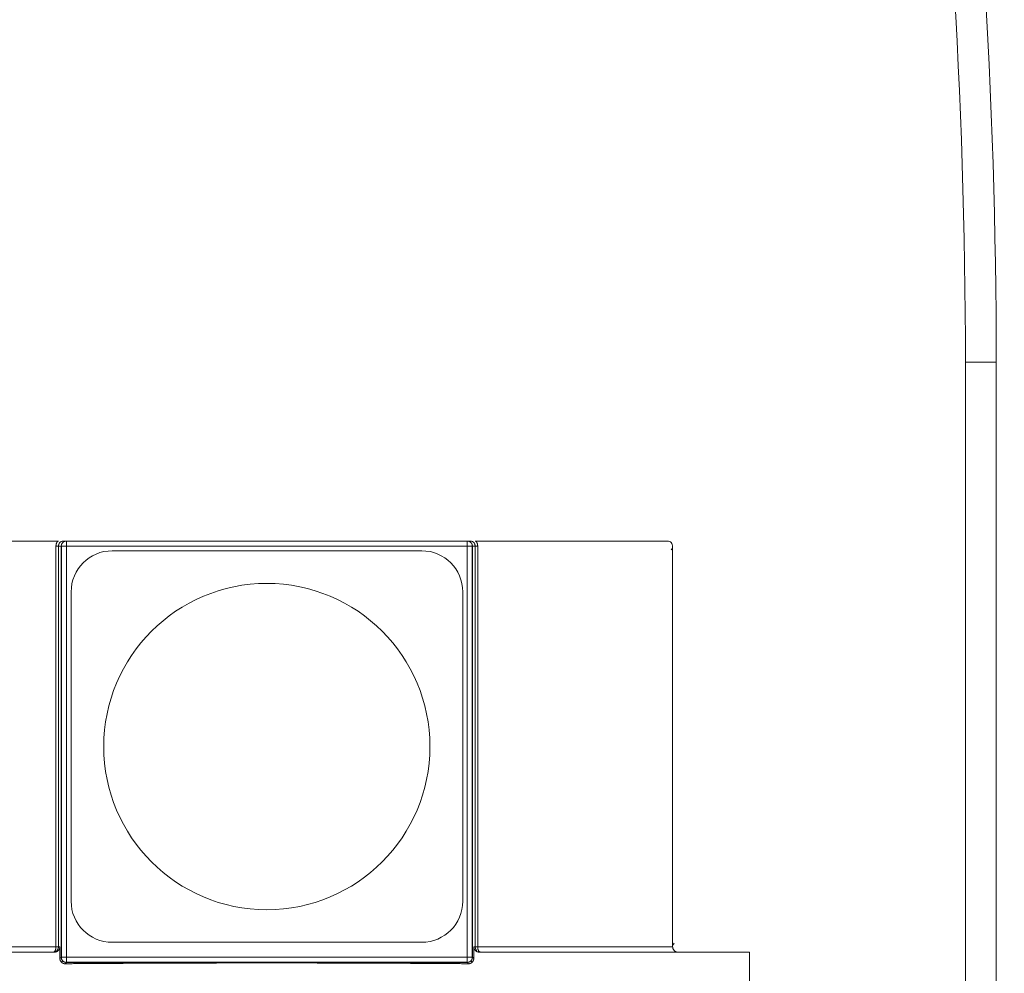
# Model space of a CAD drawing. Header units: millimetres. Extents: x -46 to 5160, y -5105 to -1541.
# Tile 67 of 104: x 3678 to 3774, y -4212 to -4119. Entities that reach past the tile are written whole.
import ezdxf

# ---------------------------------------------------------------- set-up
doc = ezdxf.new("R2010")
doc.units = ezdxf.units.MM
doc.header["$LTSCALE"] = 0.3175
doc.layers.add('1轮廓实线层', color=7, linetype='Continuous', lineweight=18)

msp = doc.modelspace()

# ---------------------------------------------------------------- linework, layer by layer
at = {"layer": '1轮廓实线层'}
for p, q in [((3770.50922, -4268.06941), (3770.50922, -4152.17273)), ((3770.50922, -4268.06941), (3770.50922, -4152.17273)), ((3770.50922, -4152.17273), (3773.50922, -4152.17273)), ((3773.50922, -4152.17273), (3773.50922, -4268.06941)), ((3682.2193, -4209.0698), (3682.2193, -4170.0698)), ((3682.50922, -4210.07845), (3682.50922, -4170.06977)), ((3683.00059, -4169.5698), (3682.72407, -4169.5698)), ((3683.00057, -4169.5698), (3722.01787, -4169.5698)), ((3722.01786, -4169.5698), (3722.29437, -4169.5698)), ((3722.50922, -4210.07848), (3722.50922, -4170.0698)), ((3722.79914, -4209.0698), (3722.79914, -4170.06979)), ((3742.00922, -4209.0698), (3742.00922, -4170.0698)), ((3687.45922, -4170.5198), (3717.58922, -4170.5198)), ((3683.45922, -4174.5198), (3683.45922, -4204.6198)), ((3721.58922, -4174.5198), (3721.58922, -4204.6198)), ((3717.58922, -4208.6198), (3687.45922, -4208.6198)), ((3655.50925, -4209.5698), (3681.86469, -4209.5698)), ((3681.72419, -4209.5698), (3681.86466, -4209.5698)), ((3682.64712, -4210.4319), (3682.51648, -4210.56254)), ((3722.37132, -4210.4319), (3722.50197, -4210.56254)), ((3723.15376, -4209.5698), (3749.50919, -4209.5698)), ((3723.29425, -4209.5698), (3723.15378, -4209.5698)), ((3749.50919, -4212.5698), (3749.50919, -4209.5698)), ((3683.00054, -4210.5698), (3722.01787, -4210.5698))]:
    msp.add_line(p, q, dxfattribs=at)
for centre, radius, start, end in [((3170.50922, -4152.17273), 603, 0, 14.68578561), ((3170.50922, -4152.17273), 600, 0, 14.68578561), ((3170.50922, -4152.17273), 600, 0, 14.68578561), ((3170.50922, -4152.17273), 612, 0, 11.05158727), ((3170.50922, -4152.17273), 612, 0, 11.05158727), ((3170.50922, -4152.17273), 608, 0, 11.05158727), ((3687.45922, -4174.5198), 4, 90, 180), ((3717.58922, -4174.5198), 4, 360, 90), ((3702.50922, -4189.5698), 15.87497, 0, 180), ((3702.50922, -4189.5698), 15.87497, 180, 0), ((3687.45922, -4204.6198), 4, 180, 270), ((3717.58922, -4204.6198), 4, 270, 0)]:
    msp.add_arc(centre, radius, start, end, dxfattribs=at)
for points, degree, knots in [([(3663.50829, -4169.5698), (3663.50749, -4169.5698), (3663.8867, -4169.5698), (3668.56843, -4169.5698), (3676.79091, -4169.5698), (3682.24383, -4169.5698)], 2, [0, 0, 0, 0.0511663, 0.3674442, 0.6837221, 1, 1, 1]), ([(3682.72405, -4169.5698), (3682.69133, -4169.5698), (3682.65861, -4169.57302), (3682.59443, -4169.58579), (3682.56297, -4169.59534), (3682.50251, -4169.62038), (3682.47351, -4169.63588), (3682.4191, -4169.67224), (3682.39369, -4169.6931), (3682.34742, -4169.73938), (3682.32656, -4169.7648), (3682.2902, -4169.81922), (3682.2747, -4169.84822), (3682.24966, -4169.90869), (3682.24012, -4169.94016), (3682.22735, -4170.00435), (3682.22413, -4170.03707), (3682.22413, -4170.0698)], 3, [0, 0, 0, 0, 0.125, 0.125, 0.25, 0.25, 0.375, 0.375, 0.5, 0.5, 0.625, 0.625, 0.75, 0.75, 0.875, 0.875, 1, 1, 1, 1]), ([(3682.50065, -4170.0698), (3682.50065, -4170.03707), (3682.50387, -4170.00435), (3682.51663, -4169.94016), (3682.52618, -4169.90869), (3682.55122, -4169.84822), (3682.56672, -4169.81922), (3682.60308, -4169.7648), (3682.62393, -4169.73938), (3682.67021, -4169.6931), (3682.69562, -4169.67224), (3682.75003, -4169.63588), (3682.77903, -4169.62038), (3682.83949, -4169.59534), (3682.87095, -4169.58579), (3682.93513, -4169.57302), (3682.96785, -4169.5698), (3683.00057, -4169.5698)], 3, [0, 0, 0, 0, 0.125, 0.125, 0.25, 0.25, 0.375, 0.375, 0.5, 0.5, 0.625, 0.625, 0.75, 0.75, 0.875, 0.875, 1, 1, 1, 1]), ([(3682.50065, -4170.0698), (3682.50087, -4170.0698), (3682.50131, -4170.06981), (3682.50319, -4170.06983), (3682.50596, -4170.06986), (3682.50973, -4170.06987), (3682.51449, -4170.06987), (3682.52029, -4170.06986), (3682.52717, -4170.06984), (3682.5352, -4170.06981), (3682.54443, -4170.06978), (3682.55496, -4170.06976), (3682.56685, -4170.06974), (3682.5802, -4170.06973), (3682.59511, -4170.06974), (3682.61168, -4170.06976), (3682.62999, -4170.06979), (3682.65126, -4170.06981), (3682.67621, -4170.06977), (3682.70568, -4170.06972), (3682.73915, -4170.06972), (3682.77685, -4170.06976), (3682.80548, -4170.06981), (3682.82284, -4170.0698), (3682.82758, -4170.06978), (3682.83261, -4170.06977), (3682.83795, -4170.06975), (3682.84359, -4170.06973), (3682.84955, -4170.06971), (3682.85581, -4170.06968), (3682.86239, -4170.06966), (3682.8693, -4170.06965), (3682.87652, -4170.06963), (3682.88407, -4170.06962), (3682.89196, -4170.06962), (3682.90017, -4170.06962), (3682.90872, -4170.06963), (3682.9176, -4170.06964), (3682.92683, -4170.06966), (3682.93638, -4170.06968), (3682.94627, -4170.0697), (3682.9565, -4170.06973), (3682.96706, -4170.06975), (3682.97794, -4170.06978), (3682.98915, -4170.06979), (3682.99673, -4170.0698), (3683.00057, -4170.0698)], 3, [0, 0, 0, 0, 0.02829796, 0.05652347, 0.08478158, 0.11317653, 0.14181144, 0.1707879, 0.20020569, 0.23016247, 0.26075345, 0.29207121, 0.32420535, 0.35724226, 0.39126479, 0.42635184, 0.46257787, 0.50001236, 0.54492374, 0.59321333, 0.64503742, 0.70052387, 0.75976299, 0.76589915, 0.77241552, 0.77931392, 0.78659617, 0.79426412, 0.80231962, 0.81076449, 0.81960054, 0.82882953, 0.83845315, 0.84847302, 0.85889064, 0.86970742, 0.8809246, 0.89254326, 0.9045643, 0.91698837, 0.92981592, 0.94304709, 0.95668174, 0.9707194, 0.98515923, 1, 1, 1, 1]), ([(3683.00057, -4170.0698), (3683.00057, -4170.06192), (3683.00056, -4170.04652), (3683.00051, -4170.02398), (3683.00048, -4170.00257), (3683.00045, -4169.98233), (3683.00044, -4169.96329), (3683.00046, -4169.94545), (3683.00049, -4169.92883), (3683.00052, -4169.9134), (3683.00056, -4169.89915), (3683.00058, -4169.87245), (3683.00052, -4169.83501), (3683.00049, -4169.78967), (3683.00053, -4169.75031), (3683.00057, -4169.72328), (3683.00057, -4169.70582), (3683.00056, -4169.69586), (3683.00055, -4169.68637), (3683.00054, -4169.67733), (3683.00054, -4169.66873), (3683.00054, -4169.66057), (3683.00054, -4169.65283), (3683.00054, -4169.6455), (3683.00055, -4169.63858), (3683.00056, -4169.63205), (3683.00058, -4169.6259), (3683.0006, -4169.62013), (3683.00062, -4169.61471), (3683.00064, -4169.60964), (3683.00065, -4169.60492), (3683.00067, -4169.60053), (3683.00069, -4169.59645), (3683.0007, -4169.5927), (3683.00071, -4169.58924), (3683.00071, -4169.58609), (3683.00071, -4169.58323), (3683.00071, -4169.58065), (3683.0007, -4169.57836), (3683.00069, -4169.57634), (3683.00067, -4169.57459), (3683.00065, -4169.57312), (3683.00063, -4169.57191), (3683.00061, -4169.57097), (3683.00059, -4169.5703), (3683.00057, -4169.5699), (3683.00057, -4169.56984), (3683.00057, -4169.5698)], 3, [0, 0, 0, 0, 0.03012043, 0.05893013, 0.08640401, 0.11252295, 0.1372732, 0.16064574, 0.18263569, 0.20324175, 0.22246563, 0.24031158, 0.31247829, 0.37989797, 0.44256796, 0.50059287, 0.51967476, 0.53848151, 0.55701773, 0.57528867, 0.59330016, 0.6110586, 0.62857097, 0.64584476, 0.66288801, 0.67970924, 0.69631747, 0.71272221, 0.72893339, 0.74496142, 0.76081712, 0.77651172, 0.79205687, 0.80746457, 0.82274723, 0.83791755, 0.8529886, 0.86797375, 0.88288665, 0.89774121, 0.91255159, 0.92733216, 0.94209749, 0.95686229, 0.97164144, 0.9864499, 1, 1, 1, 1]), ([(3722.01787, -4169.5698), (3722.01787, -4169.56989), (3722.01787, -4169.57008), (3722.01785, -4169.57158), (3722.01784, -4169.57399), (3722.01783, -4169.5774), (3722.01784, -4169.58183), (3722.01786, -4169.58732), (3722.01789, -4169.59391), (3722.01792, -4169.60169), (3722.01795, -4169.6107), (3722.01797, -4169.62105), (3722.01798, -4169.63281), (3722.01798, -4169.64608), (3722.01795, -4169.66096), (3722.01792, -4169.67755), (3722.01788, -4169.69596), (3722.01786, -4169.71591), (3722.0179, -4169.73762), (3722.01794, -4169.76139), (3722.01796, -4169.78798), (3722.01795, -4169.81757), (3722.0179, -4169.85029), (3722.01786, -4169.87463), (3722.01787, -4169.88901), (3722.01789, -4169.89248), (3722.0179, -4169.89623), (3722.01792, -4169.90027), (3722.01794, -4169.90462), (3722.01797, -4169.90926), (3722.01799, -4169.91421), (3722.01802, -4169.91947), (3722.01804, -4169.92504), (3722.01806, -4169.93092), (3722.01808, -4169.93713), (3722.0181, -4169.94365), (3722.01811, -4169.95051), (3722.01811, -4169.95769), (3722.01811, -4169.9652), (3722.0181, -4169.97304), (3722.01809, -4169.98122), (3722.01807, -4169.98974), (3722.01804, -4169.99859), (3722.01801, -4170.00778), (3722.01798, -4170.01731), (3722.01795, -4170.02717), (3722.01792, -4170.03736), (3722.0179, -4170.04789), (3722.01788, -4170.05873), (3722.01787, -4170.06608), (3722.01787, -4170.0698)], 3, [0, 0, 0, 0, 0.02800416, 0.05598049, 0.08403329, 0.1122659, 0.14078038, 0.16967716, 0.1990547, 0.22900923, 0.25963445, 0.29102129, 0.32325763, 0.35642799, 0.39061319, 0.42588995, 0.46233029, 0.50000096, 0.53694302, 0.57633101, 0.61825878, 0.66280692, 0.71003898, 0.75999702, 0.76433626, 0.76905598, 0.77415751, 0.77964223, 0.78551157, 0.791767, 0.79841004, 0.80544221, 0.81286503, 0.82068004, 0.82888873, 0.83749257, 0.84649297, 0.85589127, 0.86568871, 0.87588642, 0.88648539, 0.89748648, 0.90889032, 0.92069739, 0.93290789, 0.94552179, 0.95853877, 0.97195818, 0.98577905, 1, 1, 1, 1]), ([(3722.5178, -4170.0698), (3722.51723, -4170.0698), (3722.51352, -4170.0698), (3722.49992, -4170.0698), (3722.49004, -4170.0698), (3722.46449, -4170.0698), (3722.44882, -4170.0698), (3722.41228, -4170.0698), (3722.39141, -4170.0698), (3722.34525, -4170.0698), (3722.31995, -4170.0698), (3722.26591, -4170.0698), (3722.23715, -4170.0698), (3722.17724, -4170.0698), (3722.1461, -4170.0698), (3722.08259, -4170.0698), (3722.05023, -4170.0698), (3722.01787, -4170.0698)], 3, [0, 0, 0, 0, 0.125, 0.125, 0.25, 0.25, 0.375, 0.375, 0.5, 0.5, 0.625, 0.625, 0.75, 0.75, 0.875, 0.875, 1, 1, 1, 1]), ([(3722.79431, -4170.0698), (3722.79431, -4170.03707), (3722.79109, -4170.00435), (3722.77832, -4169.94016), (3722.76878, -4169.90869), (3722.74374, -4169.84822), (3722.72824, -4169.81922), (3722.69188, -4169.7648), (3722.67103, -4169.73938), (3722.62475, -4169.6931), (3722.59934, -4169.67224), (3722.54493, -4169.63588), (3722.51593, -4169.62038), (3722.45547, -4169.59534), (3722.42401, -4169.58579), (3722.35983, -4169.57302), (3722.32711, -4169.5698), (3722.29439, -4169.5698)], 3, [0, 0, 0, 0, 0.125, 0.125, 0.25, 0.25, 0.375, 0.375, 0.5, 0.5, 0.625, 0.625, 0.75, 0.75, 0.875, 0.875, 1, 1, 1, 1]), ([(3722.77461, -4169.5698), (3728.22698, -4169.5698), (3736.44928, -4169.5698), (3741.13142, -4169.5698), (3741.51099, -4169.5698), (3741.5102, -4169.5698)], 2, [0, 0, 0, 0.31627356, 0.63254711, 0.94882067, 1, 1, 1]), ([(3741.86608, -4170.42002), (3741.94544, -4170.32776), (3742.06178, -4170.11456), (3741.91094, -4169.67305), (3741.66274, -4169.58525), (3741.50922, -4169.5698)], 3, [0, 0, 0, 0, 0.2761516, 0.66487411, 1, 1, 1, 1]), ([(3663.00923, -4209.0698), (3663.00945, -4209.0698), (3663.0267, -4209.0698), (3663.1156, -4209.0698), (3663.21351, -4209.0698), (3663.49521, -4209.0698), (3663.679, -4209.0698), (3664.13127, -4209.0698), (3664.39974, -4209.0698), (3665.01961, -4209.0698), (3665.371, -4209.0698), (3666.15439, -4209.0698), (3666.58639, -4209.0698), (3667.52815, -4209.0698), (3668.03791, -4209.0698), (3669.13185, -4209.0698), (3669.71603, -4209.0698), (3670.95496, -4209.0698), (3671.60972, -4209.0698), (3672.9855, -4209.0698), (3673.70652, -4209.0698), (3675.2101, -4209.0698), (3675.99266, -4209.0698), (3677.61416, -4209.0698), (3678.45311, -4209.0698), (3680.18187, -4209.0698), (3681.07169, -4209.0698), (3681.98402, -4209.0698)], 3, [0, 0, 0, 0, 0.04966672, 0.04966672, 0.12886116, 0.12886116, 0.2080556, 0.2080556, 0.28725004, 0.28725004, 0.36644448, 0.36644448, 0.44563892, 0.44563892, 0.52483336, 0.52483336, 0.6040278, 0.6040278, 0.68322224, 0.68322224, 0.76241668, 0.76241668, 0.84161112, 0.84161112, 0.92080556, 0.92080556, 1, 1, 1, 1]), ([(3681.7242, -4209.5698), (3681.73166, -4209.5697), (3681.74624, -4209.56951), (3681.76753, -4209.56805), (3681.78771, -4209.56588), (3681.80674, -4209.56305), (3681.82462, -4209.55971), (3681.84134, -4209.55597), (3681.8569, -4209.55195), (3681.87132, -4209.54773), (3681.88462, -4209.54342), (3681.89681, -4209.53911), (3681.92193, -4209.5295), (3681.95843, -4209.51264), (3682.00359, -4209.48547), (3682.04319, -4209.45578), (3682.06985, -4209.43148), (3682.08636, -4209.41455), (3682.09472, -4209.40554), (3682.1028, -4209.3964), (3682.1106, -4209.38714), (3682.11811, -4209.37775), (3682.12535, -4209.36826), (3682.13231, -4209.35866), (3682.139, -4209.34897), (3682.14542, -4209.33918), (3682.15156, -4209.32932), (3682.15744, -4209.31938), (3682.16305, -4209.30937), (3682.1684, -4209.29929), (3682.17349, -4209.28916), (3682.17832, -4209.27897), (3682.1829, -4209.26874), (3682.18722, -4209.25846), (3682.19129, -4209.24814), (3682.19511, -4209.23778), (3682.19869, -4209.2274), (3682.20202, -4209.21698), (3682.20511, -4209.20654), (3682.20796, -4209.19608), (3682.21057, -4209.1856), (3682.21295, -4209.1751), (3682.2151, -4209.16459), (3682.21701, -4209.15407), (3682.2187, -4209.14355), (3682.22015, -4209.13301), (3682.22138, -4209.12247), (3682.22239, -4209.11194), (3682.22317, -4209.1014), (3682.22372, -4209.09086), (3682.22406, -4209.08033), (3682.22411, -4209.07331), (3682.22413, -4209.0698)], 3, [0, 0, 0, 0, 0.02850207, 0.05567711, 0.08151734, 0.10601773, 0.12917561, 0.15099037, 0.17146312, 0.19059637, 0.20839377, 0.22485984, 0.23999978, 0.311126, 0.37811351, 0.44101747, 0.49994146, 0.51570267, 0.53134825, 0.54688014, 0.56230036, 0.57761108, 0.59281454, 0.60791308, 0.62290917, 0.63780533, 0.65260419, 0.66730846, 0.68192092, 0.69644446, 0.71088199, 0.72523653, 0.73951116, 0.753709, 0.76783325, 0.78188716, 0.79587402, 0.8097972, 0.82366008, 0.8374661, 0.85121875, 0.86492153, 0.87857799, 0.89219172, 0.90576631, 0.91930541, 0.93281265, 0.94629171, 0.95974628, 0.97318004, 0.98659671, 1, 1, 1, 1]), ([(3681.86468, -4209.5698), (3681.86845, -4209.56977), (3681.87595, -4209.56973), (3681.88715, -4209.56934), (3681.89822, -4209.56873), (3681.90917, -4209.56789), (3681.91999, -4209.56682), (3681.93068, -4209.56554), (3681.94122, -4209.56404), (3681.95163, -4209.56235), (3681.96188, -4209.56046), (3681.97199, -4209.55838), (3681.98195, -4209.55613), (3681.99175, -4209.5537), (3682.00139, -4209.55111), (3682.01088, -4209.54836), (3682.0202, -4209.54546), (3682.02936, -4209.54242), (3682.03836, -4209.53924), (3682.0472, -4209.53593), (3682.05586, -4209.5325), (3682.06436, -4209.52896), (3682.0727, -4209.52531), (3682.08087, -4209.52155), (3682.08887, -4209.5177), (3682.0967, -4209.51376), (3682.10436, -4209.50974), (3682.11186, -4209.50564), (3682.1192, -4209.50148), (3682.12636, -4209.49724), (3682.13337, -4209.49295), (3682.1402, -4209.4886), (3682.14688, -4209.48421), (3682.1534, -4209.47978), (3682.15975, -4209.4753), (3682.16595, -4209.4708), (3682.17199, -4209.46627), (3682.17787, -4209.46172), (3682.1836, -4209.45715), (3682.18918, -4209.45257), (3682.1946, -4209.44798), (3682.19988, -4209.44339), (3682.20502, -4209.4388), (3682.21001, -4209.43422), (3682.21485, -4209.42964), (3682.21956, -4209.42508), (3682.22413, -4209.42054), (3682.23228, -4209.41222), (3682.24374, -4209.39984), (3682.25804, -4209.38296), (3682.27151, -4209.36556), (3682.28413, -4209.34768), (3682.29591, -4209.32936), (3682.30681, -4209.31064), (3682.31685, -4209.29156), (3682.326, -4209.27217), (3682.33427, -4209.25251), (3682.34166, -4209.23262), (3682.34816, -4209.21253), (3682.35377, -4209.1923), (3682.3585, -4209.17195), (3682.36235, -4209.15152), (3682.36533, -4209.13107), (3682.36744, -4209.11061), (3682.36875, -4209.09018), (3682.36891, -4209.07658), (3682.36899, -4209.0698)], 3, [0, 0, 0, 0, 0.01511171, 0.0300643, 0.0448578, 0.05949225, 0.07396769, 0.08828418, 0.10244174, 0.11644043, 0.13028029, 0.14396138, 0.15748374, 0.17084743, 0.18405249, 0.197099, 0.20998701, 0.22271657, 0.23528775, 0.24770062, 0.25995524, 0.27205169, 0.28399004, 0.29577036, 0.30739274, 0.31885726, 0.330164, 0.34131305, 0.35230452, 0.36313849, 0.37381508, 0.38433438, 0.39469651, 0.40490159, 0.41494973, 0.42484108, 0.43457575, 0.4441539, 0.45357568, 0.46284123, 0.47195072, 0.48090433, 0.48970224, 0.49834463, 0.50683172, 0.51516371, 0.52334083, 0.53136332, 0.55941697, 0.58718971, 0.61468886, 0.64192195, 0.66889673, 0.69562118, 0.7221035, 0.74835213, 0.77437572, 0.80018315, 0.82578354, 0.85118622, 0.87640074, 0.90143686, 0.92630457, 0.95101405, 0.97557567, 1, 1, 1, 1]), ([(3681.98402, -4209.0698), (3682.01986, -4209.0698), (3682.05295, -4209.0698), (3682.11152, -4209.0698), (3682.13701, -4209.0698), (3682.17877, -4209.0698), (3682.19504, -4209.0698), (3682.21736, -4209.0698), (3682.2234, -4209.0698), (3682.22413, -4209.0698)], 3, [0, 0, 0, 0, 0.25, 0.25, 0.5, 0.5, 0.75, 0.75, 1, 1, 1, 1]), ([(3722.64945, -4209.0698), (3722.64947, -4209.07328), (3722.64952, -4209.08025), (3722.64986, -4209.09072), (3722.65041, -4209.10122), (3722.65119, -4209.11173), (3722.6522, -4209.12226), (3722.65343, -4209.1328), (3722.6549, -4209.14334), (3722.6566, -4209.15387), (3722.65853, -4209.16441), (3722.66069, -4209.17493), (3722.66309, -4209.18543), (3722.66572, -4209.19591), (3722.66859, -4209.20636), (3722.6717, -4209.21678), (3722.67504, -4209.22717), (3722.67863, -4209.2375), (3722.68245, -4209.24779), (3722.68651, -4209.25802), (3722.69081, -4209.26819), (3722.69535, -4209.2783), (3722.70013, -4209.28833), (3722.70514, -4209.29828), (3722.71039, -4209.30815), (3722.71588, -4209.31793), (3722.72161, -4209.32761), (3722.72757, -4209.33719), (3722.73377, -4209.34666), (3722.74019, -4209.35601), (3722.74685, -4209.36525), (3722.75374, -4209.37435), (3722.76086, -4209.38333), (3722.7682, -4209.39217), (3722.77577, -4209.40086), (3722.78356, -4209.4094), (3722.79196, -4209.4182), (3722.8011, -4209.42731), (3722.81113, -4209.43678), (3722.82178, -4209.44628), (3722.83307, -4209.45578), (3722.845, -4209.46523), (3722.85761, -4209.4746), (3722.87089, -4209.48384), (3722.88487, -4209.49291), (3722.89956, -4209.50175), (3722.91496, -4209.51031), (3722.93108, -4209.51853), (3722.94792, -4209.52638), (3722.96548, -4209.53377), (3722.98376, -4209.54067), (3723.00275, -4209.54699), (3723.02243, -4209.55269), (3723.0428, -4209.5577), (3723.06383, -4209.56194), (3723.08549, -4209.56536), (3723.10775, -4209.56787), (3723.13059, -4209.56949), (3723.14598, -4209.5697), (3723.15376, -4209.5698)], 3, [0, 0, 0, 0, 0.01253718, 0.02511483, 0.03773444, 0.05039749, 0.06310546, 0.07585979, 0.08866193, 0.10151329, 0.11441528, 0.12736929, 0.14037669, 0.15343883, 0.16655706, 0.17973268, 0.19296702, 0.20626135, 0.21961694, 0.23303504, 0.24651689, 0.26006371, 0.27367669, 0.28735702, 0.30110586, 0.31492435, 0.32881363, 0.34277482, 0.356809, 0.37091725, 0.38510065, 0.39936022, 0.41369701, 0.42811202, 0.44260624, 0.45718066, 0.47183625, 0.48872439, 0.50628195, 0.52451089, 0.54341296, 0.5629897, 0.58324255, 0.60417275, 0.62578147, 0.64806975, 0.67103854, 0.69468871, 0.71902106, 0.74403631, 0.76973514, 0.79611817, 0.82318597, 0.85093906, 0.87937795, 0.90850307, 0.93831487, 0.96881372, 1, 1, 1, 1]), ([(3722.79431, -4209.0698), (3722.7944, -4209.07703), (3722.79459, -4209.0915), (3722.79605, -4209.11321), (3722.79841, -4209.13492), (3722.80175, -4209.15662), (3722.80605, -4209.17827), (3722.81135, -4209.19987), (3722.81766, -4209.22138), (3722.825, -4209.24278), (3722.83339, -4209.26403), (3722.84284, -4209.28511), (3722.85339, -4209.30596), (3722.86504, -4209.32656), (3722.87783, -4209.34683), (3722.89178, -4209.36674), (3722.90689, -4209.38622), (3722.92318, -4209.40519), (3722.93687, -4209.4196), (3722.9451, -4209.42768), (3722.94731, -4209.42981)], 3, [0, 0, 0, 0, 0.05395693, 0.10805606, 0.16236048, 0.21693282, 0.27183506, 0.32712829, 0.38287254, 0.43912648, 0.49594724, 0.55339021, 0.61150872, 0.67035388, 0.72997429, 0.79041578, 0.85172113, 0.9139298, 0.97707759, 1, 1, 1, 1]), ([(3723.29424, -4209.5698), (3723.29036, -4209.5697), (3723.28278, -4209.56951), (3723.27168, -4209.56805), (3723.26117, -4209.56588), (3723.25126, -4209.56305), (3723.24196, -4209.55971), (3723.23327, -4209.55597), (3723.2252, -4209.55195), (3723.21772, -4209.54773), (3723.21084, -4209.54342), (3723.20452, -4209.5391), (3723.19149, -4209.5295), (3723.17248, -4209.51264), (3723.14899, -4209.48547), (3723.12843, -4209.45577), (3723.1146, -4209.43147), (3723.10602, -4209.41455), (3723.10167, -4209.40554), (3723.09746, -4209.3964), (3723.0934, -4209.38713), (3723.08948, -4209.37775), (3723.0857, -4209.36825), (3723.08207, -4209.35866), (3723.07858, -4209.34896), (3723.07524, -4209.33918), (3723.07203, -4209.32932), (3723.06897, -4209.31937), (3723.06604, -4209.30936), (3723.06326, -4209.29929), (3723.06061, -4209.28916), (3723.0581, -4209.27897), (3723.05572, -4209.26874), (3723.05348, -4209.25846), (3723.05136, -4209.24814), (3723.04938, -4209.23778), (3723.04753, -4209.22739), (3723.0458, -4209.21698), (3723.04421, -4209.20654), (3723.04273, -4209.19608), (3723.04139, -4209.1856), (3723.04016, -4209.1751), (3723.03905, -4209.16459), (3723.03807, -4209.15407), (3723.03721, -4209.14354), (3723.03646, -4209.13301), (3723.03583, -4209.12247), (3723.03531, -4209.11193), (3723.03492, -4209.1014), (3723.03463, -4209.09086), (3723.03446, -4209.08033), (3723.03444, -4209.07331), (3723.03442, -4209.0698)], 3, [0, 0, 0, 0, 0.02850261, 0.05567817, 0.08151889, 0.10601975, 0.12917807, 0.15099325, 0.17146639, 0.19060001, 0.20839775, 0.22486415, 0.24000438, 0.31113105, 0.37811899, 0.44102341, 0.49994785, 0.51570882, 0.53135417, 0.54688583, 0.56230583, 0.57761633, 0.59281957, 0.6079179, 0.62291378, 0.63780973, 0.65260839, 0.66731246, 0.68192473, 0.69644807, 0.71088541, 0.72523977, 0.73951421, 0.75371187, 0.76783595, 0.78188968, 0.79587637, 0.80979938, 0.82366209, 0.83746795, 0.85122043, 0.86492305, 0.87857936, 0.89219293, 0.90576737, 0.91930631, 0.9328134, 0.94629231, 0.95974672, 0.97318034, 0.98659686, 1, 1, 1, 1]), ([(3723.03442, -4209.0698), (3723.94675, -4209.0698), (3724.83657, -4209.0698), (3726.56533, -4209.0698), (3727.40428, -4209.0698), (3729.02578, -4209.0698), (3729.80834, -4209.0698), (3731.31192, -4209.0698), (3732.03294, -4209.0698), (3733.40872, -4209.0698), (3734.06348, -4209.0698), (3735.30241, -4209.0698), (3735.88659, -4209.0698), (3736.98053, -4209.0698), (3737.4903, -4209.0698), (3738.43206, -4209.0698), (3738.86405, -4209.0698), (3739.64744, -4209.0698), (3739.99883, -4209.0698), (3740.6187, -4209.0698), (3740.88717, -4209.0698), (3741.33944, -4209.0698), (3741.52323, -4209.0698), (3741.80493, -4209.0698), (3741.90284, -4209.0698), (3741.99174, -4209.0698), (3742.00899, -4209.0698), (3742.00921, -4209.0698)], 3, [0, 0, 0, 0, 0.07919464, 0.07919464, 0.15838928, 0.15838928, 0.23758393, 0.23758393, 0.31677857, 0.31677857, 0.39597321, 0.39597321, 0.47516785, 0.47516785, 0.55436249, 0.55436249, 0.63355713, 0.63355713, 0.71275178, 0.71275178, 0.79194642, 0.79194642, 0.87114106, 0.87114106, 0.9503357, 0.9503357, 1, 1, 1, 1]), ([(3742.5092, -4209.5698), (3742.35568, -4209.55434), (3742.10748, -4209.46655), (3741.95664, -4209.02504), (3742.07297, -4208.81183), (3742.15234, -4208.71958)], 3, [0, 0, 0, 0, 0.33511579, 0.72384623, 1, 1, 1, 1]), ([(3682.36899, -4210.21011), (3682.36907, -4210.21686), (3682.36923, -4210.23042), (3682.37053, -4210.25078), (3682.37263, -4210.2712), (3682.3756, -4210.29164), (3682.37945, -4210.31205), (3682.38419, -4210.33241), (3682.38982, -4210.35268), (3682.39635, -4210.3728), (3682.40379, -4210.39275), (3682.41213, -4210.41248), (3682.42138, -4210.43194), (3682.43153, -4210.4511), (3682.44258, -4210.4699), (3682.45453, -4210.48831), (3682.46737, -4210.50628), (3682.48108, -4210.52377), (3682.49565, -4210.54072), (3682.50727, -4210.55306), (3682.51544, -4210.56124), (3682.51986, -4210.56557), (3682.52443, -4210.56992), (3682.52914, -4210.5743), (3682.53399, -4210.57869), (3682.53898, -4210.58309), (3682.54413, -4210.5875), (3682.54943, -4210.59192), (3682.55488, -4210.59634), (3682.56048, -4210.60075), (3682.56625, -4210.60515), (3682.57217, -4210.60954), (3682.57825, -4210.61391), (3682.58449, -4210.61825), (3682.5909, -4210.62256), (3682.59748, -4210.62684), (3682.60422, -4210.63107), (3682.61113, -4210.63526), (3682.61821, -4210.63939), (3682.62546, -4210.64347), (3682.63288, -4210.64748), (3682.64048, -4210.65142), (3682.64825, -4210.65528), (3682.65619, -4210.65905), (3682.6643, -4210.66273), (3682.67259, -4210.66632), (3682.68106, -4210.6698), (3682.68969, -4210.67317), (3682.6985, -4210.67642), (3682.70749, -4210.67954), (3682.71664, -4210.68253), (3682.72597, -4210.68537), (3682.73546, -4210.68807), (3682.74512, -4210.69061), (3682.75494, -4210.69298), (3682.76493, -4210.69519), (3682.77508, -4210.69721), (3682.78538, -4210.69904), (3682.79584, -4210.70068), (3682.80646, -4210.70211), (3682.81721, -4210.70333), (3682.82812, -4210.70433), (3682.83916, -4210.7051), (3682.85033, -4210.70563), (3682.86164, -4210.70594), (3682.86922, -4210.70593), (3682.87303, -4210.70592)], 3, [0, 0, 0, 0, 0.02448398, 0.04912789, 0.07394271, 0.0989392, 0.1241279, 0.14951909, 0.17512282, 0.20094888, 0.22700682, 0.25330594, 0.27985528, 0.30666362, 0.33373949, 0.36109119, 0.38872676, 0.41665397, 0.44488038, 0.47341331, 0.48114444, 0.48903876, 0.4970965, 0.50531786, 0.51370304, 0.52225223, 0.5309656, 0.53984331, 0.54888552, 0.55809237, 0.567464, 0.57700055, 0.58670214, 0.59656889, 0.60660092, 0.61679832, 0.6271612, 0.63768966, 0.6483838, 0.65924369, 0.67026943, 0.6814611, 0.69281877, 0.70434252, 0.71603242, 0.72788853, 0.73991092, 0.75209966, 0.7644548, 0.77697641, 0.78966453, 0.80251921, 0.81554052, 0.8287285, 0.84208319, 0.85560465, 0.86929291, 0.88314802, 0.89717002, 0.91135894, 0.92571483, 0.94023772, 0.95492765, 0.96978465, 0.98480876, 1, 1, 1, 1]), ([(3682.50065, -4210.07845), (3682.50121, -4210.07845), (3682.50493, -4210.07845), (3682.51852, -4210.07845), (3682.5284, -4210.07845), (3682.55395, -4210.07845), (3682.56962, -4210.07845), (3682.60616, -4210.07845), (3682.62703, -4210.07845), (3682.6732, -4210.07845), (3682.69849, -4210.07845), (3682.75254, -4210.07845), (3682.78129, -4210.07845), (3682.8412, -4210.07845), (3682.87234, -4210.07845), (3682.93585, -4210.07845), (3682.96821, -4210.07845), (3683.00057, -4210.07845)], 3, [0, 0, 0, 0, 0.125, 0.125, 0.25, 0.25, 0.375, 0.375, 0.5, 0.5, 0.625, 0.625, 0.75, 0.75, 0.875, 0.875, 1, 1, 1, 1]), ([(3683.00057, -4210.57837), (3683.00057, -4210.57816), (3683.00058, -4210.57772), (3683.00059, -4210.57586), (3683.00061, -4210.57312), (3683.00061, -4210.56938), (3683.00061, -4210.56466), (3683.00059, -4210.55889), (3683.00056, -4210.55204), (3683.00053, -4210.54403), (3683.0005, -4210.53481), (3683.00048, -4210.52429), (3683.00047, -4210.51239), (3683.00048, -4210.49901), (3683.0005, -4210.48407), (3683.00053, -4210.46746), (3683.00056, -4210.4491), (3683.00058, -4210.42781), (3683.00054, -4210.40288), (3683.00049, -4210.37346), (3683.00049, -4210.34), (3683.00053, -4210.30225), (3683.00058, -4210.27376), (3683.00057, -4210.25674), (3683.00056, -4210.25256), (3683.00054, -4210.24807), (3683.00052, -4210.24328), (3683.0005, -4210.23818), (3683.00047, -4210.23277), (3683.00045, -4210.22704), (3683.00043, -4210.22099), (3683.00041, -4210.21461), (3683.00039, -4210.2079), (3683.00038, -4210.20086), (3683.00037, -4210.19349), (3683.00037, -4210.18578), (3683.00037, -4210.17772), (3683.00038, -4210.16933), (3683.00039, -4210.16059), (3683.00041, -4210.1515), (3683.00044, -4210.14207), (3683.00047, -4210.1323), (3683.00049, -4210.12218), (3683.00052, -4210.11172), (3683.00055, -4210.10093), (3683.00057, -4210.0898), (3683.00057, -4210.08227), (3683.00057, -4210.07845)], 3, [0, 0, 0, 0, 0.02807325, 0.05611672, 0.08423297, 0.11252365, 0.14108919, 0.17002843, 0.1994383, 0.22941359, 0.26004661, 0.29142702, 0.32364151, 0.35677354, 0.39090301, 0.42610582, 0.46245343, 0.50001222, 0.54477695, 0.59299675, 0.64482473, 0.70038491, 0.75976273, 0.76512429, 0.77087858, 0.77702723, 0.78357193, 0.7905144, 0.79785637, 0.8055996, 0.81374582, 0.82229676, 0.8312541, 0.84061947, 0.8503944, 0.86058036, 0.87117869, 0.88219056, 0.893617, 0.90545886, 0.91771674, 0.930391, 0.94348175, 0.95698877, 0.9709115, 0.98524902, 1, 1, 1, 1]), ([(3722.5178, -4210.07845), (3722.51758, -4210.07845), (3722.51714, -4210.07844), (3722.51528, -4210.07843), (3722.51254, -4210.07841), (3722.50881, -4210.07841), (3722.50408, -4210.07841), (3722.49832, -4210.07843), (3722.49146, -4210.07846), (3722.48346, -4210.07849), (3722.47423, -4210.07851), (3722.46371, -4210.07854), (3722.45181, -4210.07855), (3722.43844, -4210.07854), (3722.42349, -4210.07852), (3722.40689, -4210.07849), (3722.38852, -4210.07846), (3722.36723, -4210.07844), (3722.3423, -4210.07848), (3722.31289, -4210.07853), (3722.27942, -4210.07853), (3722.24167, -4210.07849), (3722.21318, -4210.07844), (3722.19616, -4210.07845), (3722.19198, -4210.07846), (3722.18749, -4210.07848), (3722.1827, -4210.0785), (3722.17761, -4210.07852), (3722.17219, -4210.07855), (3722.16646, -4210.07857), (3722.16041, -4210.07859), (3722.15403, -4210.07861), (3722.14732, -4210.07863), (3722.14029, -4210.07864), (3722.13291, -4210.07865), (3722.1252, -4210.07865), (3722.11715, -4210.07865), (3722.10875, -4210.07864), (3722.10001, -4210.07862), (3722.09093, -4210.0786), (3722.0815, -4210.07858), (3722.07172, -4210.07855), (3722.0616, -4210.07852), (3722.05114, -4210.0785), (3722.04035, -4210.07847), (3722.02922, -4210.07845), (3722.02169, -4210.07845), (3722.01787, -4210.07845)], 3, [0, 0, 0, 0, 0.02807325, 0.05611672, 0.08423297, 0.11252365, 0.14108919, 0.17002843, 0.1994383, 0.22941359, 0.26004661, 0.29142702, 0.32364151, 0.35677354, 0.39090301, 0.42610582, 0.46245343, 0.50001222, 0.54477695, 0.59299675, 0.64482473, 0.70038491, 0.75976273, 0.76512429, 0.77087858, 0.77702723, 0.78357193, 0.7905144, 0.79785637, 0.8055996, 0.81374582, 0.82229676, 0.8312541, 0.84061947, 0.8503944, 0.86058036, 0.87117869, 0.88219056, 0.893617, 0.90545886, 0.91771674, 0.930391, 0.94348175, 0.95698877, 0.9709115, 0.98524902, 1, 1, 1, 1]), ([(3722.01787, -4210.57837), (3722.01787, -4210.57781), (3722.01787, -4210.57409), (3722.01787, -4210.5605), (3722.01787, -4210.55062), (3722.01787, -4210.52507), (3722.01787, -4210.5094), (3722.01787, -4210.47286), (3722.01787, -4210.45199), (3722.01787, -4210.40582), (3722.01787, -4210.38053), (3722.01787, -4210.32648), (3722.01787, -4210.29773), (3722.01787, -4210.23782), (3722.01787, -4210.20668), (3722.01787, -4210.14317), (3722.01787, -4210.11081), (3722.01787, -4210.07845)], 3, [0, 0, 0, 0, 0.125, 0.125, 0.25, 0.25, 0.375, 0.375, 0.5, 0.5, 0.625, 0.625, 0.75, 0.75, 0.875, 0.875, 1, 1, 1, 1]), ([(3722.14542, -4210.70592), (3722.15306, -4210.70588), (3722.16817, -4210.70581), (3722.19058, -4210.70442), (3722.21241, -4210.70218), (3722.23365, -4210.69905), (3722.25426, -4210.69514), (3722.27422, -4210.69049), (3722.2935, -4210.68517), (3722.3121, -4210.67925), (3722.33001, -4210.67278), (3722.34721, -4210.66584), (3722.3637, -4210.65846), (3722.37949, -4210.65072), (3722.39457, -4210.64267), (3722.40896, -4210.63436), (3722.42265, -4210.62583), (3722.43567, -4210.61714), (3722.44803, -4210.60833), (3722.45973, -4210.59944), (3722.47079, -4210.59052), (3722.48124, -4210.5816), (3722.49108, -4210.57272), (3722.50034, -4210.56392), (3722.50895, -4210.55531), (3722.51703, -4210.54683), (3722.52471, -4210.53839), (3722.53216, -4210.52981), (3722.5394, -4210.52108), (3722.54641, -4210.51222), (3722.55321, -4210.50322), (3722.55977, -4210.49409), (3722.56611, -4210.48484), (3722.57222, -4210.47548), (3722.57811, -4210.46601), (3722.58376, -4210.45643), (3722.58918, -4210.44676), (3722.59436, -4210.437), (3722.59932, -4210.42715), (3722.60404, -4210.41721), (3722.60852, -4210.40721), (3722.61277, -4210.39713), (3722.61678, -4210.38699), (3722.62056, -4210.3768), (3722.62411, -4210.36655), (3722.62742, -4210.35625), (3722.63049, -4210.34591), (3722.63333, -4210.33554), (3722.63594, -4210.32514), (3722.63831, -4210.3147), (3722.64046, -4210.30425), (3722.64237, -4210.29379), (3722.64405, -4210.28331), (3722.6455, -4210.27283), (3722.64673, -4210.26235), (3722.64773, -4210.25188), (3722.6485, -4210.24141), (3722.64905, -4210.23096), (3722.64939, -4210.22052), (3722.64943, -4210.21358), (3722.64945, -4210.21011)], 3, [0, 0, 0, 0, 0.03046166, 0.06024561, 0.08935212, 0.11778148, 0.14553399, 0.17260999, 0.19900983, 0.2247339, 0.24978262, 0.27415644, 0.29785586, 0.3208814, 0.34323366, 0.36491328, 0.38592096, 0.40625747, 0.42592366, 0.44492047, 0.46324896, 0.48091029, 0.49790576, 0.51423684, 0.52990517, 0.54442613, 0.55887084, 0.57324027, 0.58753541, 0.60175727, 0.61590688, 0.62998528, 0.64399353, 0.65793269, 0.67180387, 0.68560815, 0.69934667, 0.71302057, 0.72663098, 0.7401791, 0.75366609, 0.76709316, 0.78046154, 0.79377245, 0.80702715, 0.8202269, 0.83337299, 0.84646671, 0.85950937, 0.87250231, 0.88544687, 0.89834442, 0.91119631, 0.92400395, 0.93676874, 0.94949209, 0.96217544, 0.97482024, 0.98742793, 1, 1, 1, 1])]:
    msp.add_open_spline(points, degree=degree, knots=knots, dxfattribs=at)
for points, weights in [([(3681.98401, -4170.0698), (3682.1338, -4170.0698), (3682.22106, -4170.0698), (3682.22412, -4170.0698)], [1, 0.917277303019, 0.917277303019, 1]), ([(3681.98402, -4170.0698), (3681.98402, -4169.77691), (3682.09163, -4169.5698), (3682.24383, -4169.5698)], [0.591275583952, 0.475818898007, 0.475814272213, 0.591261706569]), ([(3722.5178, -4170.0698), (3722.5178, -4169.76707), (3722.30075, -4169.5698), (3722.01787, -4169.5698)], [0.652530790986, 0.551282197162, 0.589860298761, 0.768265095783]), ([(3723.03443, -4170.06979), (3723.03443, -4169.7769), (3722.92681, -4169.56979), (3722.77461, -4169.5698)], [0.986779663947, 0.794089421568, 0.794087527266, 0.986773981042]), ([(3722.79433, -4170.06979), (3722.79738, -4170.06979), (3722.88464, -4170.06979), (3723.03443, -4170.06979)], [1, 0.917277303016, 0.917277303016, 1]), ([(3681.7242, -4209.5698), (3681.8764, -4209.56981), (3681.98403, -4209.3627), (3681.98403, -4209.0698)], [0.591253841, 0.475800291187, 0.475804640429, 0.591266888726]), ([(3723.03442, -4209.0698), (3722.88463, -4209.0698), (3722.79737, -4209.0698), (3722.79431, -4209.0698)], [0.686180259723, 0.629417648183, 0.629417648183, 0.686180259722]), ([(3682.50065, -4210.07845), (3682.50074, -4210.38105), (3682.71776, -4210.57829), (3683.00057, -4210.57837)], [0.652513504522, 0.551317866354, 0.589894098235, 0.768242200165]), ([(3722.01787, -4210.57837), (3722.32048, -4210.57828), (3722.51771, -4210.36126), (3722.5178, -4210.07845)], [0.652513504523, 0.551317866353, 0.589894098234, 0.768242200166])]:
    msp.add_rational_spline(points, weights, degree=3, dxfattribs=at)
for points, degree in [([(3681.98402, -4170.0698), (3681.98402, -4183.0698), (3681.98402, -4196.0698), (3681.98402, -4209.0698)], 3), ([(3682.22413, -4209.0698), (3682.22413, -4196.0698), (3682.22413, -4183.0698), (3682.22413, -4170.0698)], 3), ([(3682.22413, -4170.0698), (3682.27021, -4170.0698), (3682.36239, -4170.0698), (3682.45456, -4170.0698), (3682.50065, -4170.0698)], 3), ([(3682.50065, -4170.0698), (3682.50065, -4183.40602), (3682.50065, -4196.74223), (3682.50065, -4210.07845)], 3), ([(3722.01787, -4169.5698), (3709.0121, -4169.5698), (3696.00634, -4169.5698), (3683.00057, -4169.5698)], 3), ([(3722.01787, -4170.0698), (3683.00057, -4170.0698)], 1), ([(3683.00057, -4170.0698), (3683.00057, -4210.07845)], 1), ([(3722.01787, -4210.07845), (3722.01787, -4170.0698)], 1), ([(3722.5178, -4170.0698), (3722.56388, -4170.0698), (3722.65605, -4170.0698), (3722.74823, -4170.0698), (3722.79431, -4170.0698)], 3), ([(3722.5178, -4210.07845), (3722.5178, -4196.74223), (3722.5178, -4183.40602), (3722.5178, -4170.0698)], 3), ([(3722.79431, -4209.0698), (3722.79431, -4170.06979)], 1), ([(3723.03442, -4209.0698), (3723.03442, -4196.0698), (3723.03442, -4183.0698), (3723.03442, -4170.06979)], 3), ([(3682.22413, -4209.0698), (3682.36899, -4209.0698)], 1), ([(3682.36899, -4209.0698), (3682.36899, -4210.21011)], 1), ([(3722.79431, -4209.0698), (3722.74603, -4209.0698), (3722.69774, -4209.0698), (3722.64945, -4209.0698)], 3), ([(3722.64945, -4210.21011), (3722.64945, -4209.0698)], 1), ([(3682.36899, -4210.21011), (3682.50065, -4210.07845)], 1), ([(3683.00057, -4210.07845), (3722.01787, -4210.07845)], 1), ([(3722.64945, -4210.21011), (3722.60557, -4210.16622), (3722.56168, -4210.12234), (3722.5178, -4210.07845)], 3), ([(3682.87303, -4210.70592), (3682.91554, -4210.66341), (3682.95805, -4210.62089), (3683.00057, -4210.57837)], 3), ([(3682.87303, -4210.70592), (3687.49179, -4210.66885), (3697.42437, -4210.63089), (3707.59257, -4210.63089), (3717.52596, -4210.66884), (3722.14541, -4210.70592)], 2), ([(3683.00057, -4210.57837), (3696.00634, -4210.57837), (3709.0121, -4210.57837), (3722.01787, -4210.57837)], 3), ([(3722.14542, -4210.70592), (3722.01787, -4210.57837)], 1)]:
    msp.add_open_spline(points, degree=degree, dxfattribs=at)

doc.saveas('drawing.dxf')
